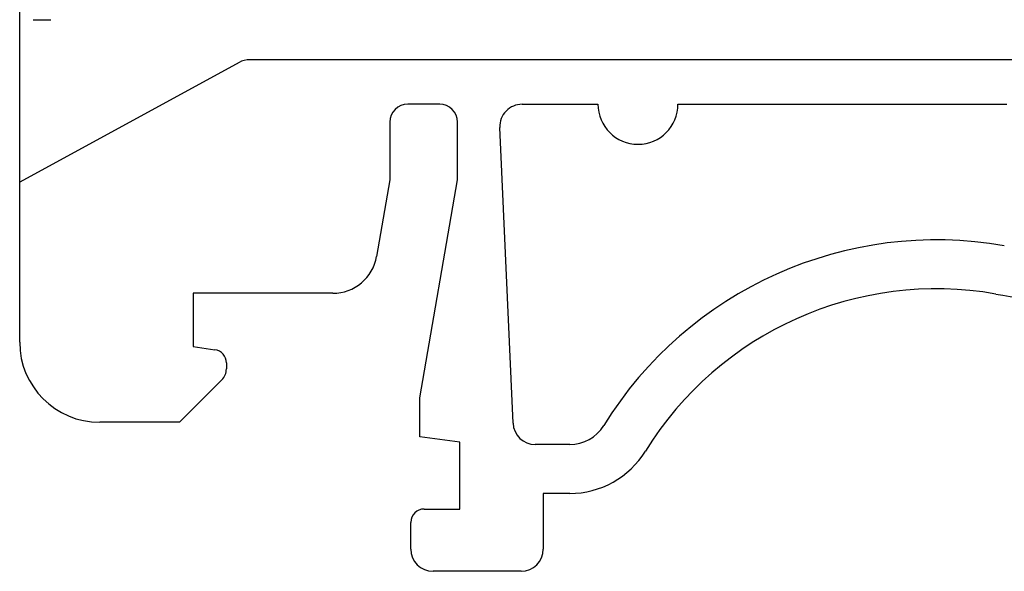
# Model space of a CAD drawing. Header units: inches. Extents: x 3728 to 5725, y -2497 to -825.
# Tile 6 of 17: x 5578 to 5600, y -2417 to -2404. Entities that reach past the tile are written whole.
import ezdxf

# ---------------------------------------------------------------- set-up
doc = ezdxf.new("R2010")
doc.units = ezdxf.units.IN
doc.header["$MEASUREMENT"] = 0
doc.layers.get('0').update_dxf_attribs({"lineweight": 30})

msp = doc.modelspace()

# ---------------------------------------------------------------- linework, layer by layer
at = {"color": 7, "linetype": 'Continuous'}
for p, q in [((5578.008, -2411.688), (5578.008, -2403.086)), ((5578.308, -2404.438), (5578.708, -2404.438)), ((5582.946, -2405.399), (5578.008, -2408.088)), ((5606.242, -2405.338), (5583.185, -2405.338)), ((5587.458, -2406.338), (5586.738, -2406.338)), ((5589.312, -2406.338), (5591.02, -2406.338)), ((5592.82, -2406.338), (5600.22, -2406.338)), ((5586.338, -2406.738), (5586.338, -2408.038)), ((5587.858, -2408.038), (5587.858, -2406.738)), ((5589.108, -2413.51), (5588.813, -2406.86)), ((5586.338, -2408.038), (5586.04, -2409.759)), ((5587.008, -2412.938), (5587.858, -2408.038)), ((5585.054, -2410.588), (5581.908, -2410.588)), ((5581.908, -2410.588), (5581.908, -2411.788)), ((5581.908, -2411.788), (5582.4, -2411.857)), ((5582.658, -2412.154), (5582.658, -2412.288)), ((5582.556, -2412.536), (5581.603, -2413.488)), ((5587.008, -2413.812), (5587.008, -2412.938)), ((5581.603, -2413.488), (5579.808, -2413.488)), ((5587.908, -2413.938), (5587.008, -2413.812)), ((5587.908, -2415.438), (5587.908, -2413.938)), ((5590.384, -2413.988), (5589.608, -2413.988)), ((5590.384, -2415.088), (5589.788, -2415.088)), ((5589.788, -2415.088), (5589.788, -2416.338)), ((5587.108, -2415.438), (5587.908, -2415.438)), ((5586.808, -2416.338), (5586.808, -2415.738)), ((5589.288, -2416.838), (5587.308, -2416.838))]:
    msp.add_line(p, q, dxfattribs=at)
for centre, radius, start, end in [((5583.185, -2405.838), 0.5, 90, 118.5707), ((5586.738, -2406.738), 0.4, 90, 180), ((5587.458, -2406.738), 0.4, 360, 90), ((5589.312, -2406.838), 0.5, 90, 182.5431), ((5591.92, -2406.338), 0.9, 180, 0), ((5598.633, -2418.185), 8.797, 79.9928, 148.2895), ((5585.054, -2409.588), 1, 270, 350.1588), ((5598.633, -2418.185), 7.697, 79.9928, 148.2895), ((5602.577, -2395.834), 15, 259.9927, 270), ((5579.808, -2411.688), 1.8, 180, 270), ((5582.358, -2412.154), 0.3, 359.9999, 82), ((5582.308, -2412.288), 0.35, 314.9999, 359.9999), ((5589.608, -2413.488), 0.5, 182.5431, 270), ((5590.384, -2413.088), 0.9, 269.9999, 328.2895), ((5590.384, -2413.088), 2, 270, 328.2895), ((5587.108, -2415.738), 0.3, 90, 180), ((5587.308, -2416.338), 0.5, 180, 270), ((5589.288, -2416.338), 0.5, 270, 0)]:
    msp.add_arc(centre, radius, start, end, dxfattribs=at)

doc.saveas('drawing.dxf')
